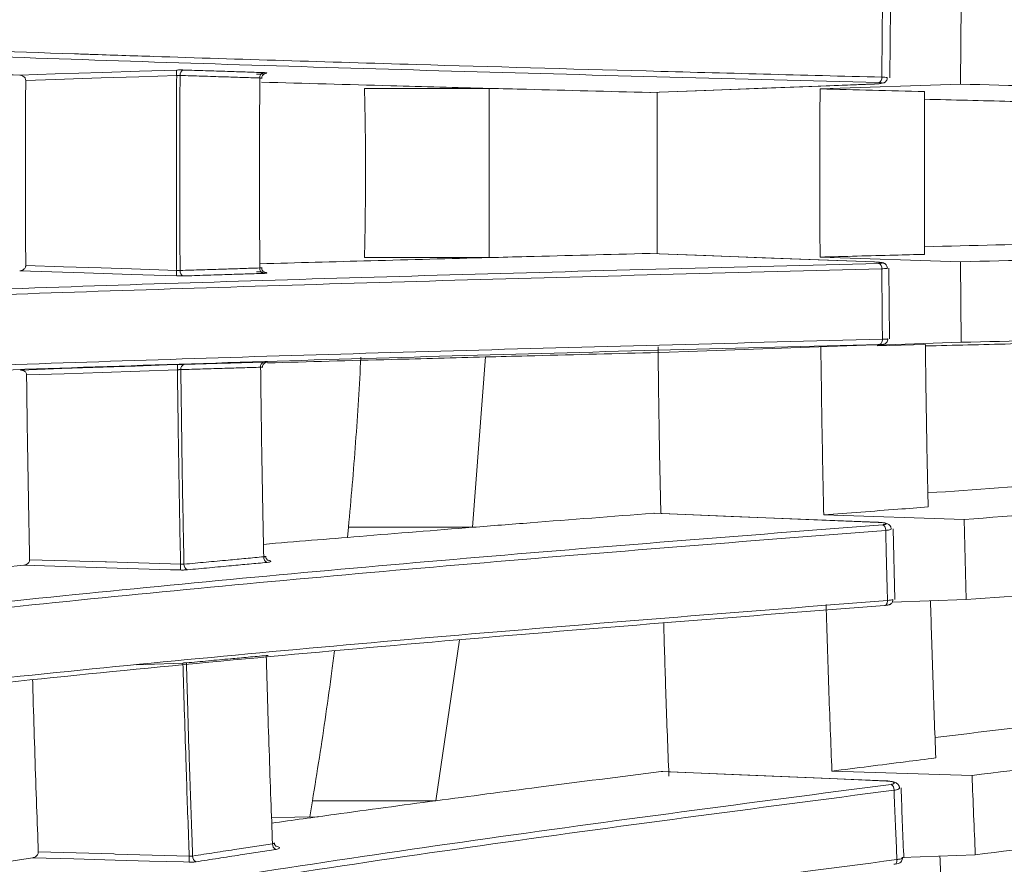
# Model space of a CAD drawing. Header units: millimetres. Extents: x 0 to 1118, y 0 to 864.
# Tile 151 of 256: x 400.69 to 409.86, y 441.58 to 449.44. Entities that reach past the tile are written whole.
import ezdxf

# ---------------------------------------------------------------- set-up
doc = ezdxf.new("R2010")
doc.units = ezdxf.units.MM
doc.styles.add('SLDTEXTSTYLE3', font='TXT', dxfattribs={"width": 0.605})
doc.dimstyles.new('SLDDIMSTYLE0', dxfattribs={"dimtxt": 3.175, "dimasz": 3.302, "dimexe": 0, "dimexo": 0.0625, "dimgap": 0.79375, "dimtad": 0, "dimtih": 1, "dimtoh": 1, "dimdec": 0, "dimlfac": 4, "dimrnd": 1e-09, "dimzin": 12, "dimdsep": 46, "dimtxsty": 'SLDTEXTSTYLE3', "dimsah": 1, "dimcen": 0.09, "dimadec": 0, "dimazin": 3, "dimtfac": 1, "dimtofl": 0, "dimtmove": 0, "dimatfit": 3, "dimfxl": 1, "dimfrac": 2, "dimtolj": 1, "dimtzin": 12, "dimarcsym": 0})
doc.dimstyles.new('SLDDIMSTYLE1', dxfattribs={"dimtxt": 3.175, "dimasz": 3.302, "dimexe": 0, "dimexo": 0.0625, "dimgap": 0.79375, "dimtad": 0, "dimtih": 1, "dimtoh": 1, "dimdec": 1, "dimlfac": 4, "dimrnd": 1e-09, "dimzin": 12, "dimdsep": 46, "dimtxsty": 'SLDTEXTSTYLE3', "dimsah": 1, "dimcen": 0.09, "dimadec": 0, "dimazin": 3, "dimtfac": 1, "dimtofl": 0, "dimtmove": 0, "dimatfit": 3, "dimfxl": 1, "dimfrac": 2, "dimtolj": 1, "dimtzin": 12, "dimarcsym": 0})

# ---------------------------------------------------------------- blocks, each defined once
blk = doc.blocks.new('_D')
at = {"color": 7, "linetype": 'Continuous', "lineweight": 0}
for p, q in [((297.5855, 452.0123), (447.5863, 452.0123)), ((445.9863, 452.0123), (445.9863, 433.5737)), ((445.9863, 410.2623), (445.9863, 428.7009)), ((390.092, 410.2623), (447.5863, 410.2623))]:
    blk.add_line(p, q, dxfattribs=at)
for points in [[(445.9863, 452.0123), (445.4783, 448.7103), (446.4943, 448.7103)], [(445.9863, 410.2623), (446.4943, 413.5643), (445.4783, 413.5643)]]:
    blk.add_solid(points, dxfattribs=at)
at = {"color": 7, "linetype": 'Continuous', "lineweight": 0, "insert": (442.3483, 432.7937), "char_height": 3.175, "attachment_point": 1, "style": 'SLDTEXTSTYLE3'}
blk.add_mtext('167', dxfattribs=at)
blk = doc.blocks.new('_D_1')
at = {"color": 7, "linetype": 'Continuous', "lineweight": 0}
for p, q in [((378.5717, 515.3873), (455.7239, 515.3873)), ((454.1239, 515.3873), (454.1239, 465.625)), ((454.1239, 410.2623), (454.1239, 460.0246)), ((390.092, 410.2623), (455.7239, 410.2623))]:
    blk.add_line(p, q, dxfattribs=at)
for centre, start, end in [((453.5396, 462.461), 153.43495, 206.56505), ((454.7082, 462.461), 333.43495, 26.56505)]:
    blk.add_arc(centre, 5.4479, start, end, dxfattribs=at)
for points in [[(454.1239, 515.3873), (453.6159, 512.0853), (454.6319, 512.0853)], [(454.1239, 410.2623), (454.6319, 413.5643), (453.6159, 413.5643)]]:
    blk.add_solid(points, dxfattribs=at)
at = {"color": 7, "linetype": 'Continuous', "lineweight": 0, "insert": (448.6668, 464.1174), "char_height": 3.175, "attachment_point": 1, "style": 'SLDTEXTSTYLE3'}
blk.add_mtext('420.5', dxfattribs=at)

msp = doc.modelspace()

# ---------------------------------------------------------------- linework, layer by layer
at = {"color": 7, "linetype": 'Continuous', "lineweight": 15}
for p, q in [((408.7958, 448.8988), (408.802, 449.5576)), ((409.455, 448.8391), (409.4612, 449.5887)), ((406.564, 448.7617), (408.6517, 448.8407)), ((409.455, 448.8391), (408.1452, 448.7952)), ((408.6515, 448.8409), (408.6517, 448.8407)), ((403.9008, 448.8002), (405.0618, 448.8002)), ((405.0618, 447.2244), (405.0618, 448.8002)), ((406.5639, 448.7624), (406.5585, 448.7616)), ((403.9008, 447.2244), (405.0618, 447.2244)), ((408.1452, 447.2294), (409.4551, 447.1855)), ((408.6516, 447.1839), (408.6514, 447.1837)), ((409.4613, 446.4359), (409.4551, 447.1855)), ((408.7702, 447.1259), (408.7704, 447.1255)), ((408.7915, 446.4671), (408.786, 447.1261)), ((409.4613, 446.4359), (408.6785, 446.4088)), ((408.6786, 446.4035), (409.1265, 446.4145)), ((404.9077, 444.7133), (405.0269, 446.299)), ((406.5915, 444.8436), (406.6012, 444.8422)), ((408.1798, 444.8284), (409.4888, 444.7863)), ((409.5074, 444.0404), (409.4888, 444.7863)), ((403.7505, 444.713), (403.7412, 444.6194)), ((403.7505, 444.713), (404.9077, 444.7133)), ((408.6874, 444.76), (408.6871, 444.7594)), ((408.806, 444.6988), (408.8062, 444.6973)), ((408.8404, 444.0423), (408.8259, 444.6992)), ((409.5074, 444.0404), (408.8181, 444.0158)), ((404.5639, 442.1673), (404.7862, 443.6665)), ((406.6653, 442.4397), (406.6795, 442.4385)), ((408.2553, 442.4429), (409.5616, 442.4028)), ((408.8833, 442.2873), (408.8834, 442.2854)), ((403.415, 442.1667), (403.3896, 442.0174)), ((403.415, 442.1667), (404.5639, 442.1673)), ((403.0343, 442.0102), (403.4699, 442.0191)), ((409.5919, 441.6642), (408.9074, 441.6391))]:
    msp.add_line(p, q, dxfattribs=at)
at = {"color": 7, "linetype": 'Continuous', "lineweight": 15, "flags": 128}
for points in [[(400.6877, 448.9233), (401.0168, 448.934), (401.4579, 448.9483), (401.8041, 448.9595), (402.1503, 448.9706)], [(402.1503, 448.9197), (401.7987, 448.9083), (401.4471, 448.897), (401.0168, 448.8831), (400.7438, 448.8742)], [(406.5585, 448.7616), (407.0818, 448.7815), (407.605, 448.8013), (408.1283, 448.8211), (408.6515, 448.8409)], [(408.6514, 447.1837), (408.1282, 447.2035), (407.605, 447.2233), (407.0817, 447.2431), (406.5585, 447.263)], [(408.6516, 447.1839), (407.9665, 447.2098), (406.5638, 447.2629)], [(402.1503, 447.054), (401.7302, 447.0675), (401.2891, 447.0818), (400.9884, 447.0915), (400.6877, 447.1013)], [(400.7438, 447.1504), (401.0954, 447.139), (401.4471, 447.1276), (401.7302, 447.1185), (402.1503, 447.1049)], [(408.6986, 446.4159), (408.7041, 446.4171), (408.7093, 446.42), (408.7141, 446.4245), (408.7183, 446.4305), (408.7217, 446.4378), (408.7242, 446.4461), (408.7258, 446.455), (408.7263, 446.4644)], [(406.5661, 446.3386), (407.0889, 446.3571), (407.6116, 446.3756), (408.1344, 446.3942), (408.6571, 446.4127)], [(400.6952, 446.1771), (401.0801, 446.1904), (401.465, 446.2038), (401.7632, 446.2142), (402.0614, 446.2245), (402.1577, 446.2279)], [(402.1577, 446.1802), (401.8063, 446.168), (401.4549, 446.1558), (401.1035, 446.1436), (400.7521, 446.1314)], [(408.6871, 444.7594), (408.1632, 444.7805), (407.6393, 444.8015), (407.1154, 444.8225), (406.5915, 444.8436)], [(408.6874, 444.76), (407.3173, 444.815), (406.6013, 444.8438)], [(400.7803, 444.4118), (401.4836, 444.3908), (401.4953, 444.3905), (402.0926, 444.3727), (402.187, 444.3699)], [(402.187, 444.3159), (402.0926, 444.3187), (401.7939, 444.3276), (401.4953, 444.3365), (401.1101, 444.3479), (400.7249, 444.3594)], [(408.7459, 443.9859), (408.7514, 443.9866), (408.7567, 443.989), (408.7615, 443.9932), (408.7657, 443.9988), (408.7691, 444.0058), (408.7716, 444.0139), (408.7731, 444.0227), (408.7736, 444.0321)], [(408.7643, 442.3511), (408.2395, 442.3732), (407.7148, 442.3954), (407.19, 442.4175), (406.6653, 442.4397)], [(408.7646, 442.3523), (407.3945, 442.4101), (406.6796, 442.4403)], [(408.7646, 442.3523), (408.7646, 442.3523), (408.7643, 442.3511)], [(400.8612, 441.6907), (401.2128, 441.6812), (401.5644, 441.6717), (401.5768, 441.6714), (401.9222, 441.662), (402.2676, 441.6527)], [(402.2676, 441.5958), (402.2155, 441.5972), (401.8962, 441.6059), (401.5768, 441.6145), (401.1917, 441.625), (400.8066, 441.6354)], [(408.8617, 441.6192), (408.8613, 441.6099), (408.8598, 441.6012), (408.8573, 441.5933), (408.8539, 441.5867), (408.8497, 441.5814), (408.8448, 441.5778), (408.8395, 441.5758), (408.8339, 441.5757)]]:
    msp.add_lwpolyline(points, dxfattribs=at)
at = {"color": 9, "linetype": 'Continuous', "lineweight": 15, "flags": 128}
msp.add_lwpolyline([(402.2093, 443.4497), (401.8583, 443.4367), (401.7764, 443.4337)], dxfattribs=at)
at = {"color": 7, "linetype": 'Continuous', "lineweight": 15}
for centre, radius, start, end in [((402.5757, 448.9452), 0.4262, 176.57153, 183.42847), ((402.2289, 448.9262), 0.0474, 108.95908, 186.94982), ((402.9719, 448.9028), 0.0474, 109.7702, 187.15234), ((408.6733, 448.8974), 0.0481, 294.38221, 8.22121), ((408.6732, 447.1272), 0.0481, 351.77883, 65.61782), ((402.5757, 447.0794), 0.4262, 176.57153, 183.42847), ((402.2289, 447.0984), 0.0474, 173.05017, 251.04093), ((402.9719, 447.1218), 0.0474, 172.84767, 250.22979), ((402.9755, 446.2103), 0.0435, 105.954, 188.94364), ((402.5142, 446.2041), 0.3573, 176.17602, 183.82398), ((402.2324, 446.1879), 0.0435, 105.2044, 188.69317), ((408.7042, 444.6906), 0.0529, 353.6436, 62.04421), ((403.0132, 444.4338), 0.0515, 174.56382, 246.80821), ((402.6805, 444.3429), 0.4942, 176.86575, 183.13425), ((402.2697, 444.3648), 0.0513, 174.72843, 247.66153), ((408.7766, 442.2702), 0.0578, 355.37566, 58.96637), ((403.0991, 441.7634), 0.0557, 176.20068, 243.74253), ((402.827, 441.6243), 0.5601, 177.09088, 182.90912), ((402.3546, 441.6492), 0.0554, 176.33727, 244.61973)]:
    msp.add_arc(centre, radius, start, end, dxfattribs=at)
for points, knots in [([(408.7209, 448.9043), (408.7212, 448.9517), (408.7219, 449.062), (408.7233, 449.2343), (408.7249, 449.4055), (408.726, 449.5139), (408.7265, 449.5602)], [0, 0, 0, 0, 0.216697, 0.504388, 0.788048, 1, 1, 1, 1]), ([(394.0135, 449.4879), (394.1751, 449.4717), (394.4994, 449.4391), (395.2714, 449.3824), (396.3522, 449.3187), (397.8072, 449.2495), (399.43, 449.1836), (400.6463, 449.1403), (401.4922, 449.1117), (402.5284, 449.0775), (404.2405, 449.0252), (406.5153, 448.9614), (407.9854, 448.9233), (408.7209, 448.9043)], [0, 0, 0, 0, 0.065245, 0.130982, 0.238011, 0.346147, 0.456679, 0.567704, 0.576717, 0.612768, 0.757024, 0.878445, 1, 1, 1, 1]), ([(408.6932, 448.8536), (407.3917, 448.8876), (405.4372, 448.9387), (402.9545, 449.0125), (401.1549, 449.0704), (399.4413, 449.1314), (397.8297, 449.1963), (396.3511, 449.2661), (395.2449, 449.3307), (394.4735, 449.3878), (394.1327, 449.4197), (393.9836, 449.4359), (393.9833, 449.4359)], [0, 0, 0, 0, 0.216025, 0.32442, 0.432991, 0.541004, 0.649408, 0.759607, 0.870822, 0.935141, 0.999887, 1, 1, 1, 1]), ([(398.1212, 449.0073), (398.3075, 449.0007), (398.8311, 448.9823), (399.688, 448.9543), (400.3669, 448.9333), (400.6877, 448.9233)], [0, 0, 0, 0, 0.225734, 0.634121, 1, 1, 1, 1]), ([(400.7438, 448.8742), (400.7435, 448.8783), (400.7428, 448.8865), (400.737, 448.8988), (400.7259, 448.9113), (400.7085, 448.9209), (400.6947, 448.9225), (400.6877, 448.9233)], [0, 0, 0, 0, 0.12549, 0.250303, 0.432885, 0.712581, 1, 1, 1, 1]), ([(402.1503, 447.1049), (402.1502, 447.1127), (402.1494, 447.2678), (402.1483, 447.5703), (402.1477, 448.0163), (402.1482, 448.4662), (402.1496, 448.7685), (402.1503, 448.9197)], [0, 0, 0, 0, 0.0128, 0.256466, 0.500164, 0.750064, 1, 1, 1, 1]), ([(402.2135, 448.9709), (402.2133, 448.971), (402.2089, 448.9711), (402.1995, 448.9713), (402.1843, 448.9713), (402.1677, 448.9711), (402.1562, 448.9708), (402.1503, 448.9706)], [0, 0, 0, 0, 0.015692, 0.254443, 0.500137, 0.746261, 1, 1, 1, 1]), ([(402.1503, 448.9197), (402.1531, 448.9199), (402.1589, 448.9202), (402.1672, 448.9205), (402.1751, 448.9206), (402.1796, 448.9205), (402.1819, 448.9204)], [0, 0, 0, 0, 0.246258, 0.500183, 0.746228, 1, 1, 1, 1]), ([(402.1819, 448.9204), (402.1819, 448.9125), (402.1811, 448.7572), (402.1799, 448.4546), (402.1794, 448.0085), (402.1799, 447.5583), (402.1812, 447.2556), (402.1819, 447.1042)], [0, 0, 0, 0, 0.0131603, 0.2564821, 0.4998365, 0.7499007, 1, 1, 1, 1]), ([(402.9249, 448.8969), (402.8694, 448.8986), (402.7585, 448.9021), (402.5791, 448.9077), (402.3867, 448.9139), (402.2502, 448.9182), (402.1819, 448.9204)], [0, 0, 0, 0, 0.222595, 0.445194, 0.722594, 1, 1, 1, 1]), ([(402.2135, 448.9709), (402.2818, 448.9688), (402.4182, 448.9644), (402.6104, 448.9583), (402.7896, 448.9526), (402.9004, 448.9491), (402.9559, 448.9474)], [0, 0, 0, 0, 0.277396, 0.554799, 0.777398, 1, 1, 1, 1]), ([(402.9559, 448.9474), (402.9636, 448.947), (402.9792, 448.9463), (402.9905, 448.9442), (402.9911, 448.9417), (402.9802, 448.9388), (402.9592, 448.936), (402.9304, 448.9336), (402.9071, 448.9323), (402.8948, 448.9318), (402.8938, 448.9318)], [0, 0, 0, 0, 0.140598, 0.281194, 0.421955, 0.563025, 0.704355, 0.845783, 0.987101, 1, 1, 1, 1]), ([(402.9249, 447.1277), (402.9248, 447.1332), (402.924, 447.2834), (402.9229, 447.5784), (402.9223, 448.0152), (402.9228, 448.4548), (402.9242, 448.7495), (402.9249, 448.8969)], [0, 0, 0, 0, 0.009339, 0.254734, 0.500161, 0.750063, 1, 1, 1, 1]), ([(402.9249, 448.8969), (402.9287, 448.8966), (402.9364, 448.8962), (402.9418, 448.8948), (402.9415, 448.8936), (402.9414, 448.8932)], [0, 0, 0, 0, 0.392149, 0.784912, 1, 1, 1, 1]), ([(402.9428, 448.8933), (402.9426, 448.8951), (402.9418, 448.9026), (402.9463, 448.9144), (402.954, 448.9259), (402.9623, 448.9331), (402.9691, 448.9369), (402.9728, 448.9383), (402.9742, 448.9387), (402.974, 448.9387), (402.974, 448.9387)], [0, 0, 0, 0, 0.075482, 0.307919, 0.495082, 0.651978, 0.776433, 0.868007, 0.953219, 1, 1, 1, 1]), ([(408.6516, 448.8408), (408.6528, 448.8408), (408.6644, 448.8411), (408.6867, 448.8426), (408.7153, 448.8457), (408.7303, 448.8477), (408.7471, 448.8551), (408.7581, 448.8633), (408.7674, 448.8763), (408.7725, 448.8893), (408.7717, 448.8972), (408.7715, 448.8991)], [0, 0, 0, 0, 0.01999, 0.2020728, 0.3894666, 0.6182328, 0.6883412, 0.7676164, 0.8620919, 0.9667466, 1, 1, 1, 1]), ([(408.7711, 448.8991), (408.7717, 448.899), (408.7726, 448.8988), (408.7717, 448.8986), (408.7715, 448.8985)], [0, 0, 0, 0, 0.840812, 1, 1, 1, 1]), ([(400.7438, 447.1504), (400.7433, 447.2816), (400.742, 447.5598), (400.7415, 447.9851), (400.742, 448.4262), (400.7431, 448.7226), (400.7438, 448.8719), (400.7438, 448.8742)], [0, 0, 0, 0, 0.228358, 0.484238, 0.740084, 0.995964, 1, 1, 1, 1]), ([(402.9417, 448.8575), (403.3415, 448.8465), (404.042, 448.8271), (404.7555, 448.8082), (405.0618, 448.8002)], [0, 0, 0, 0, 0.570855, 1, 1, 1, 1]), ([(408.6515, 448.8409), (408.6544, 448.841), (408.6657, 448.8415), (408.6848, 448.8427), (408.7051, 448.8447), (408.7191, 448.847), (408.7252, 448.8493), (408.7226, 448.8513), (408.7121, 448.8529), (408.6995, 448.8534), (408.6932, 448.8536)], [0, 0, 0, 0, 0.0465487, 0.1831575, 0.3198387, 0.4563694, 0.5925952, 0.7284962, 0.8642438, 1, 1, 1, 1]), ([(415.4958, 448.6932), (414.9832, 448.7055), (413.9581, 448.7301), (412.4158, 448.7667), (410.9121, 448.8029), (409.9302, 448.8273), (409.455, 448.8391)], [0, 0, 0, 0, 0.253977, 0.50795, 0.761836, 1, 1, 1, 1]), ([(403.9008, 448.8002), (403.9035, 448.6683), (403.9087, 448.4043), (403.9106, 448.0097), (403.9086, 447.6163), (403.9034, 447.355), (403.9008, 447.2244)], [0, 0, 0, 0, 0.251251, 0.502501, 0.751234, 1, 1, 1, 1]), ([(405.0618, 448.8002), (405.1773, 448.7971), (405.6734, 448.7842), (406.1743, 448.7714), (406.5585, 448.7616)], [0, 0, 0, 0, 0.23299, 1, 1, 1, 1]), ([(406.6286, 448.7641), (406.6276, 448.5136), (406.6256, 448.0138), (406.6271, 447.5125), (406.6284, 447.2619), (406.6284, 447.2605)], [0, 0, 0, 0, 0.499882, 0.997184, 1, 1, 1, 1]), ([(408.1452, 448.7952), (408.1441, 448.5343), (408.1419, 448.0124), (408.1441, 447.4904), (408.1452, 447.2294)], [0, 0, 0, 0, 0.4998636, 1, 1, 1, 1]), ([(408.1452, 448.7952), (408.146, 448.7952), (408.3082, 448.791), (408.6323, 448.7825), (408.957, 448.7742), (409.1194, 448.77)], [0, 0, 0, 0, 0.002644, 0.501316, 1, 1, 1, 1]), ([(409.1194, 448.77), (409.1188, 448.6433), (409.1176, 448.39), (409.1172, 448.0107), (409.1177, 447.6322), (409.1188, 447.3805), (409.1194, 447.2546)], [0, 0, 0, 0, 0.250803, 0.501605, 0.750786, 1, 1, 1, 1]), ([(409.1191, 448.6986), (409.3847, 448.6921), (410.1613, 448.6733), (411.4137, 448.6436), (412.3947, 448.6201), (412.8631, 448.6089)], [0, 0, 0, 0, 0.213616, 0.62458, 1, 1, 1, 1]), ([(412.8631, 447.4157), (412.8291, 447.4149), (412.0274, 447.3955), (410.774, 447.3659), (409.5624, 447.3368), (409.1191, 447.3261)], [0, 0, 0, 0, 0.027268, 0.6441428, 1, 1, 1, 1]), ([(406.5585, 447.263), (406.1749, 447.2532), (405.674, 447.2405), (405.178, 447.2275), (405.0618, 447.2244)], [0, 0, 0, 0, 0.765652, 1, 1, 1, 1]), ([(409.1194, 447.2546), (409.026, 447.2522), (408.7003, 447.2438), (408.3763, 447.2354), (408.1452, 447.2294)], [0, 0, 0, 0, 0.286731, 1, 1, 1, 1]), ([(409.4551, 447.1855), (409.9306, 447.1973), (410.9132, 447.2217), (412.4173, 447.2579), (413.9593, 447.2946), (414.9836, 447.3192), (415.4958, 447.3314)], [0, 0, 0, 0, 0.238342, 0.492436, 0.746218, 1, 1, 1, 1]), ([(394.0388, 446.5941), (394.1857, 446.6085), (394.4926, 446.6387), (395.2384, 446.6931), (396.3113, 446.7564), (397.7686, 446.8257), (399.3941, 446.8915), (401.1329, 446.9535), (402.9447, 447.0118), (405.4268, 447.0856), (407.3854, 447.1368), (408.6931, 447.171)], [0, 0, 0, 0, 0.058742, 0.122755, 0.230848, 0.340058, 0.451688, 0.563817, 0.672478, 0.78134, 1, 1, 1, 1]), ([(405.0618, 447.2244), (404.6934, 447.2147), (403.9751, 447.1957), (403.2702, 447.1762), (402.9268, 447.1666)], [0, 0, 0, 0, 0.512777, 1, 1, 1, 1]), ([(408.772, 447.1252), (408.772, 447.1254), (408.7731, 447.1317), (408.7694, 447.1431), (408.7621, 447.1564), (408.7529, 447.1654), (408.7436, 447.1711), (408.7352, 447.1745), (408.7248, 447.1773), (408.7095, 447.1798), (408.6834, 447.1823), (408.66, 447.1836), (408.6482, 447.1839), (408.6463, 447.184)], [0, 0, 0, 0, 0.003594, 0.10748, 0.190588, 0.262191, 0.326125, 0.385212, 0.451961, 0.609125, 0.800012, 0.968663, 1, 1, 1, 1]), ([(408.6931, 447.171), (408.6953, 447.171), (408.7041, 447.1713), (408.7163, 447.1722), (408.7244, 447.1739), (408.724, 447.1761), (408.7151, 447.1784), (408.6987, 447.1806), (408.6767, 447.1825), (408.6599, 447.1833), (408.6514, 447.1837)], [0, 0, 0, 0, 0.045202, 0.181233, 0.317595, 0.454209, 0.590884, 0.727399, 0.863694, 1, 1, 1, 1]), ([(408.7208, 447.1203), (407.4203, 447.0863), (405.4671, 447.0352), (402.9861, 446.9615), (401.1884, 446.9036), (399.477, 446.8426), (397.8682, 446.7778), (396.3909, 446.7081), (395.2949, 446.6438), (394.5237, 446.5873), (394.206, 446.556), (394.0467, 446.5403)], [0, 0, 0, 0, 0.2167142, 0.3254551, 0.4343729, 0.5426332, 0.6512856, 0.7617366, 0.8732055, 0.936402, 1, 1, 1, 1]), ([(400.6877, 447.1013), (400.6977, 447.1027), (400.7128, 447.1049), (400.73, 447.1173), (400.7388, 447.1288), (400.7432, 447.1402), (400.7436, 447.1473), (400.7438, 447.1504)], [0, 0, 0, 0, 0.407279, 0.617264, 0.782016, 0.904908, 1, 1, 1, 1]), ([(402.1503, 447.1049), (402.1532, 447.1047), (402.159, 447.1044), (402.1673, 447.1041), (402.1752, 447.104), (402.1796, 447.1041), (402.1819, 447.1042)], [0, 0, 0, 0, 0.24892, 0.505767, 0.749149, 1, 1, 1, 1]), ([(402.1819, 447.1042), (402.2502, 447.1064), (402.3868, 447.1107), (402.5792, 447.1169), (402.7586, 447.1225), (402.8694, 447.126), (402.9249, 447.1277)], [0, 0, 0, 0, 0.277531, 0.555068, 0.777533, 1, 1, 1, 1]), ([(402.9559, 447.0772), (402.9005, 447.0755), (402.7897, 447.072), (402.6105, 447.0663), (402.4183, 447.0602), (402.2818, 447.0558), (402.2135, 447.0536)], [0, 0, 0, 0, 0.222468, 0.44494, 0.722467, 1, 1, 1, 1]), ([(402.8938, 447.0928), (402.905, 447.0923), (402.9274, 447.0913), (402.9568, 447.0888), (402.9786, 447.0861), (402.9905, 447.0832), (402.9911, 447.0805), (402.9803, 447.0784), (402.9657, 447.0775), (402.9566, 447.0772), (402.9559, 447.0772)], [0, 0, 0, 0, 0.141092, 0.282177, 0.423472, 0.564908, 0.706274, 0.847391, 0.988191, 1, 1, 1, 1]), ([(402.9249, 447.1277), (402.929, 447.128), (402.9369, 447.1285), (402.942, 447.1299), (402.9416, 447.131), (402.9414, 447.1314)], [0, 0, 0, 0, 0.425994, 0.821058, 1, 1, 1, 1]), ([(402.9739, 447.0859), (402.9739, 447.0859), (402.974, 447.0859), (402.9715, 447.0867), (402.9657, 447.0894), (402.9563, 447.096), (402.9472, 447.1081), (402.942, 447.121), (402.9427, 447.1291), (402.9429, 447.1313)], [0, 0, 0, 0, 0.075414, 0.171357, 0.275758, 0.450851, 0.66815, 0.908855, 1, 1, 1, 1]), ([(408.7263, 446.4644), (408.7258, 446.5108), (408.7247, 446.6192), (408.7232, 446.7905), (408.7218, 446.9628), (408.7211, 447.073), (408.7208, 447.1203)], [0, 0, 0, 0, 0.212197, 0.496118, 0.783547, 1, 1, 1, 1]), ([(402.1503, 447.054), (402.1508, 447.0539), (402.1568, 447.0537), (402.1684, 447.0535), (402.1846, 447.0533), (402.2001, 447.0533), (402.209, 447.0535), (402.2135, 447.0536)], [0, 0, 0, 0, 0.020143, 0.259346, 0.505515, 0.749066, 1, 1, 1, 1]), ([(415.4965, 446.5819), (414.9846, 446.5696), (413.9606, 446.545), (412.4197, 446.5083), (410.9172, 446.4721), (409.9362, 446.4477), (409.4613, 446.4359)], [0, 0, 0, 0, 0.253981, 0.507959, 0.761848, 1, 1, 1, 1]), ([(394.0383, 445.8859), (394.1978, 445.9016), (394.518, 445.9333), (395.2811, 445.9889), (396.3562, 446.052), (397.8117, 446.1209), (399.435, 446.1863), (401.1718, 446.248), (402.9819, 446.306), (405.4624, 446.3794), (407.4196, 446.4304), (408.7263, 446.4644)], [0, 0, 0, 0, 0.063829, 0.12811, 0.235497, 0.343993, 0.45489, 0.566281, 0.67433, 0.782577, 1, 1, 1, 1]), ([(408.684, 446.4137), (408.6854, 446.4137), (408.6961, 446.4142), (408.7124, 446.4149), (408.7267, 446.4158), (408.731, 446.416), (408.7378, 446.4171), (408.7445, 446.4188), (408.7545, 446.4232), (408.7664, 446.4328), (408.775, 446.448), (408.7788, 446.4606), (408.7776, 446.4666), (408.7775, 446.4669)], [0, 0, 0, 0, 0.027704, 0.214411, 0.40557, 0.520533, 0.548563, 0.591234, 0.657289, 0.76103, 0.879639, 0.995946, 1, 1, 1, 1]), ([(408.7765, 446.4667), (408.7769, 446.4667), (408.7784, 446.4668), (408.7749, 446.4668), (408.7724, 446.4668)], [0, 0, 0, 0, 0.2915632, 1, 1, 1, 1]), ([(409.1267, 446.4017), (409.3912, 446.4081), (410.1663, 446.4269), (411.4167, 446.4565), (412.3965, 446.4801), (412.8643, 446.4913)], [0, 0, 0, 0, 0.213083, 0.624304, 1, 1, 1, 1]), ([(408.6986, 446.4159), (407.3972, 446.382), (405.4427, 446.331), (402.9598, 446.2576), (401.1601, 446.2), (399.4461, 446.1392), (397.8344, 446.0745), (396.3542, 446.0051), (395.2527, 445.9407), (394.4748, 445.884), (394.1536, 445.8523), (393.9925, 445.8364)], [0, 0, 0, 0, 0.216248, 0.324753, 0.433434, 0.541559, 0.650074, 0.760384, 0.871709, 0.935646, 1, 1, 1, 1]), ([(405.0269, 446.299), (405.1567, 446.3024), (405.6667, 446.3158), (406.182, 446.3289), (406.5661, 446.3386)], [0, 0, 0, 0, 0.254492, 1, 1, 1, 1]), ([(406.6354, 446.3934), (406.6388, 446.1269), (406.6454, 445.6115), (406.6557, 445.0945), (406.6613, 444.8439), (406.6613, 444.8414)], [0, 0, 0, 0, 0.514513, 0.995165, 1, 1, 1, 1]), ([(408.1525, 446.3905), (408.156, 446.1299), (408.1628, 445.6085), (408.1741, 445.0885), (408.1798, 444.8284)], [0, 0, 0, 0, 0.499863, 1, 1, 1, 1]), ([(408.6571, 446.4127), (408.6599, 446.4128), (408.6712, 446.4132), (408.6902, 446.4139), (408.7106, 446.4148), (408.7246, 446.4156), (408.7307, 446.4162), (408.7281, 446.4164), (408.7176, 446.4163), (408.7049, 446.416), (408.6986, 446.4159)], [0, 0, 0, 0, 0.046021, 0.182421, 0.31898, 0.455535, 0.591923, 0.728058, 0.864024, 1, 1, 1, 1]), ([(409.1265, 446.4145), (409.128, 446.2882), (409.1311, 446.0355), (409.1371, 445.6572), (409.1439, 445.2795), (409.1493, 445.0283), (409.152, 444.9027)], [0, 0, 0, 0, 0.25039, 0.50078, 0.750373, 1, 1, 1, 1]), ([(402.221, 446.23), (402.2891, 446.232), (402.4255, 446.2361), (402.6177, 446.2419), (402.797, 446.2472), (402.908, 446.2504), (402.9635, 446.2521)], [0, 0, 0, 0, 0.277103, 0.554212, 0.777104, 1, 1, 1, 1]), ([(402.9503, 446.2024), (402.9501, 446.2034), (402.9491, 446.2102), (402.9529, 446.2218), (402.9602, 446.2344), (402.969, 446.2427), (402.9775, 446.2479), (402.9848, 446.2507), (402.9901, 446.2519), (402.9927, 446.2523), (402.994, 446.2524), (402.9947, 446.2525), (402.9947, 446.2525), (402.9947, 446.2525)], [0, 0, 0, 0, 0.0372129, 0.2530958, 0.4248701, 0.569222, 0.6904566, 0.788023, 0.8561085, 0.8913391, 0.9188972, 0.9544784, 1, 1, 1, 1]), ([(402.9635, 446.2521), (402.9723, 446.2523), (402.981, 446.2526), (402.9849, 446.2527), (402.9849, 446.2527)], [0, 0, 0, 0, 0.998674, 1, 1, 1, 1]), ([(402.9952, 446.244), (403.3799, 446.2547), (404.0513, 446.2733), (404.735, 446.2913), (405.0269, 446.299)], [0, 0, 0, 0, 0.573043, 1, 1, 1, 1]), ([(403.8668, 446.2988), (403.8597, 446.1661), (403.8454, 445.9006), (403.8182, 445.5035), (403.7872, 445.1076), (403.7628, 444.8445), (403.7505, 444.713)], [0, 0, 0, 0, 0.250814, 0.501629, 0.750799, 1, 1, 1, 1]), ([(400.7521, 446.1314), (400.7517, 446.1355), (400.7509, 446.1437), (400.7448, 446.1557), (400.7332, 446.1676), (400.7157, 446.176), (400.7019, 446.1767), (400.6952, 446.1771)], [0, 0, 0, 0, 0.126213, 0.25169, 0.437922, 0.723767, 1, 1, 1, 1]), ([(402.221, 446.23), (402.2207, 446.2299), (402.2163, 446.2298), (402.2069, 446.2295), (402.1917, 446.229), (402.1752, 446.2285), (402.1636, 446.2281), (402.1577, 446.2279)], [0, 0, 0, 0, 0.015717, 0.254417, 0.500043, 0.746211, 1, 1, 1, 1]), ([(402.1577, 446.1802), (402.1606, 446.1804), (402.1664, 446.1807), (402.1746, 446.181), (402.1825, 446.1813), (402.1871, 446.1813), (402.1893, 446.1814)], [0, 0, 0, 0, 0.246177, 0.500036, 0.74617, 1, 1, 1, 1]), ([(402.187, 444.3699), (402.1857, 444.4301), (402.1793, 444.7299), (402.171, 445.1899), (402.1629, 445.7333), (402.1594, 446.0368), (402.1577, 446.1802)], [0, 0, 0, 0, 0.099938, 0.497666, 0.762651, 1, 1, 1, 1]), ([(402.9325, 446.2035), (402.877, 446.2019), (402.7659, 446.1986), (402.5864, 446.1933), (402.394, 446.1876), (402.2576, 446.1834), (402.1893, 446.1814)], [0, 0, 0, 0, 0.222889, 0.445781, 0.722887, 1, 1, 1, 1]), ([(402.1893, 446.1814), (402.191, 446.038), (402.1945, 445.7345), (402.2026, 445.1913), (402.2109, 444.7308), (402.2173, 444.4305), (402.2186, 444.3695)], [0, 0, 0, 0, 0.237143, 0.50177, 0.89896, 1, 1, 1, 1]), ([(402.9619, 444.4387), (402.959, 444.5763), (402.9527, 444.8688), (402.9447, 445.3167), (402.9377, 445.7674), (402.9342, 446.0631), (402.9325, 446.2035)], [0, 0, 0, 0, 0.234381, 0.497991, 0.761621, 1, 1, 1, 1]), ([(402.9325, 446.2035), (402.9364, 446.2035), (402.9441, 446.2035), (402.9495, 446.2029), (402.9492, 446.2024), (402.9491, 446.2022)], [0, 0, 0, 0, 0.3924235, 0.7854657, 1, 1, 1, 1]), ([(400.7803, 444.4118), (400.7773, 444.5553), (400.771, 444.8581), (400.763, 445.3207), (400.7566, 445.7505), (400.7534, 446.0208), (400.7521, 446.1314)], [0, 0, 0, 0, 0.250757, 0.529004, 0.80725, 1, 1, 1, 1]), ([(412.8675, 445.301), (412.8341, 445.2986), (412.0375, 445.2405), (410.7929, 445.152), (409.5886, 445.0648), (409.1493, 445.033)], [0, 0, 0, 0, 0.0270827, 0.6450435, 1, 1, 1, 1]), ([(409.4888, 444.7863), (409.9624, 444.8216), (410.9408, 444.8946), (412.4379, 445.0031), (413.972, 445.1128), (414.9902, 445.1866), (415.4992, 445.2235)], [0, 0, 0, 0, 0.238337, 0.492449, 0.746224, 1, 1, 1, 1]), ([(409.152, 444.9027), (409.0583, 444.8956), (408.7332, 444.871), (408.4099, 444.8461), (408.1798, 444.8284)], [0, 0, 0, 0, 0.288301, 1, 1, 1, 1]), ([(406.5915, 444.8436), (406.2084, 444.8143), (405.6444, 444.7713), (405.0867, 444.7274), (404.9077, 444.7133)], [0, 0, 0, 0, 0.679215, 1, 1, 1, 1]), ([(393.9841, 442.9894), (394.1391, 443.0365), (394.4634, 443.1349), (395.2441, 443.3051), (396.3423, 443.4979), (397.803, 443.7048), (399.4304, 443.9015), (401.1702, 444.0867), (402.9824, 444.2609), (405.4646, 444.4816), (407.4221, 444.635), (408.729, 444.7373)], [0, 0, 0, 0, 0.063019, 0.131895, 0.238883, 0.346962, 0.457406, 0.568336, 0.675879, 0.783617, 1, 1, 1, 1]), ([(408.7568, 444.6848), (407.4568, 444.583), (405.5047, 444.4301), (403.0236, 444.2096), (401.2253, 444.0367), (399.5126, 443.8545), (397.9018, 443.6607), (396.4214, 443.4526), (395.3009, 443.2569), (394.4934, 443.0803), (394.1576, 442.9781), (393.989, 442.9268)], [0, 0, 0, 0, 0.214385, 0.321948, 0.429682, 0.53678, 0.644261, 0.753497, 0.863727, 0.931607, 1, 1, 1, 1]), ([(404.9077, 444.7133), (404.556, 444.6853), (403.9008, 444.6332), (403.2574, 444.5796), (402.9595, 444.5547)], [0, 0, 0, 0, 0.536901, 1, 1, 1, 1]), ([(408.8069, 444.6974), (408.8069, 444.7019), (408.8068, 444.712), (408.7996, 444.7255), (408.7899, 444.7364), (408.7789, 444.7437), (408.7654, 444.7495), (408.7465, 444.7543), (408.7175, 444.7583), (408.6925, 444.7601), (408.6807, 444.7602), (408.6797, 444.7602)], [0, 0, 0, 0, 0.076405, 0.172019, 0.256262, 0.337216, 0.425198, 0.586667, 0.799036, 0.984323, 1, 1, 1, 1]), ([(408.729, 444.7373), (408.7312, 444.7375), (408.7399, 444.7383), (408.7521, 444.7403), (408.7602, 444.7437), (408.7598, 444.7476), (408.7509, 444.7516), (408.7345, 444.7552), (408.7124, 444.758), (408.6956, 444.759), (408.6871, 444.7594)], [0, 0, 0, 0, 0.044308, 0.180136, 0.316387, 0.453058, 0.589956, 0.726788, 0.863388, 1, 1, 1, 1]), ([(408.7736, 444.0321), (408.7724, 444.0772), (408.7694, 444.1832), (408.7649, 444.3526), (408.7606, 444.5251), (408.7579, 444.6367), (408.7568, 444.6848)], [0, 0, 0, 0, 0.207603, 0.48766, 0.778957, 1, 1, 1, 1]), ([(400.7249, 444.3594), (400.7348, 444.3614), (400.7499, 444.3645), (400.7668, 444.3778), (400.7754, 444.3897), (400.7798, 444.4014), (400.7801, 444.4085), (400.7803, 444.4118)], [0, 0, 0, 0, 0.407013, 0.614602, 0.778548, 0.901144, 1, 1, 1, 1]), ([(402.2186, 444.3695), (402.287, 444.376), (402.4238, 444.3889), (402.6164, 444.4068), (402.7957, 444.4234), (402.9065, 444.4336), (402.9619, 444.4387)], [0, 0, 0, 0, 0.277821, 0.555647, 0.777822, 1, 1, 1, 1]), ([(402.9619, 444.4387), (402.966, 444.4392), (402.9739, 444.4402), (402.9791, 444.4425), (402.9786, 444.4441), (402.9784, 444.4447)], [0, 0, 0, 0, 0.423287, 0.81701, 1, 1, 1, 1]), ([(403.0031, 444.405), (403.0031, 444.405), (403.0031, 444.405), (402.9997, 444.4067), (402.9926, 444.4119), (402.9842, 444.4226), (402.979, 444.435), (402.9797, 444.4427), (402.9798, 444.4446)], [0, 0, 0, 0, 0.104721, 0.235494, 0.392413, 0.637771, 0.911872, 1, 1, 1, 1]), ([(415.5014, 444.4776), (414.9937, 444.4406), (413.9783, 444.3667), (412.4479, 444.2569), (410.955, 444.1485), (409.9795, 444.0756), (409.5074, 444.0404)], [0, 0, 0, 0, 0.253996, 0.507986, 0.761879, 1, 1, 1, 1]), ([(400.7249, 444.3594), (400.4053, 444.3298), (399.7283, 444.267), (398.8686, 444.183), (398.341, 444.1275), (398.1501, 444.1074)], [0, 0, 0, 0, 0.3633387, 0.7696205, 1, 1, 1, 1]), ([(402.187, 444.3699), (402.1898, 444.3697), (402.1957, 444.3693), (402.204, 444.369), (402.2119, 444.3691), (402.2163, 444.3694), (402.2186, 444.3695)], [0, 0, 0, 0, 0.249839, 0.507646, 0.750119, 1, 1, 1, 1]), ([(402.187, 444.3159), (402.1874, 444.3159), (402.1935, 444.3157), (402.2052, 444.3155), (402.2213, 444.3157), (402.2368, 444.3162), (402.2457, 444.317), (402.2502, 444.3173)], [0, 0, 0, 0, 0.020841, 0.260481, 0.507111, 0.749898, 1, 1, 1, 1]), ([(402.9929, 444.3864), (402.9376, 444.3814), (402.8269, 444.3712), (402.6477, 444.3546), (402.4553, 444.3367), (402.3186, 444.3238), (402.2502, 444.3173)], [0, 0, 0, 0, 0.222179, 0.44436, 0.722177, 1, 1, 1, 1]), ([(408.7473, 443.986), (408.7498, 443.9862), (408.7619, 443.987), (408.774, 443.9886), (408.7857, 443.9906), (408.798, 443.9953), (408.8088, 444.0026), (408.8185, 444.0143), (408.8247, 444.0282), (408.8243, 444.0379), (408.8241, 444.0417)], [0, 0, 0, 0, 0.064314, 0.315104, 0.473008, 0.562664, 0.660854, 0.777726, 0.912133, 1, 1, 1, 1]), ([(408.7459, 443.9859), (407.4451, 443.8841), (405.4918, 443.7313), (403.0085, 443.5111), (401.2078, 443.3384), (399.4919, 443.1564), (397.8774, 442.9628), (396.393, 442.7549), (395.2603, 442.5577), (394.444, 442.3799), (394.1066, 442.2761), (393.9405, 442.2251)], [0, 0, 0, 0, 0.213877, 0.32118, 0.428653, 0.535593, 0.642912, 0.751979, 0.862033, 0.93211, 1, 1, 1, 1]), ([(393.9652, 442.2673), (394.1358, 442.3199), (394.4784, 442.4255), (395.288, 442.6023), (396.3955, 442.796), (397.8555, 443.0022), (399.4815, 443.1983), (401.2198, 443.383), (403.0308, 443.5568), (405.5118, 443.7768), (407.4678, 443.9299), (408.7736, 444.0321)], [0, 0, 0, 0, 0.069758, 0.140137, 0.246069, 0.353077, 0.462417, 0.572235, 0.678809, 0.785576, 1, 1, 1, 1]), ([(408.2016, 443.9937), (408.2095, 443.7347), (408.2253, 443.2164), (408.2453, 442.7008), (408.2553, 442.4429)], [0, 0, 0, 0, 0.499864, 1, 1, 1, 1]), ([(409.1743, 444.0285), (409.1775, 443.9158), (409.1844, 443.6775), (409.1962, 443.3147), (409.2092, 442.9397), (409.2187, 442.6905), (409.2234, 442.5659)], [0, 0, 0, 0, 0.2305518, 0.487296, 0.7436311, 1, 1, 1, 1]), ([(406.6881, 443.8203), (406.6944, 443.6093), (406.7082, 443.1509), (406.7257, 442.677), (406.736, 442.4136), (406.7367, 442.3961)], [0, 0, 0, 0, 0.443313, 0.963119, 1, 1, 1, 1]), ([(402.9849, 443.5189), (402.9292, 443.5139), (402.8178, 443.5039), (402.6381, 443.4877), (402.4456, 443.4701), (402.3091, 443.4575), (402.2409, 443.4512)], [0, 0, 0, 0, 0.223186, 0.446374, 0.723184, 1, 1, 1, 1]), ([(402.9849, 443.5189), (402.9888, 443.5191), (402.9965, 443.5195), (403.002, 443.5199), (403.0017, 443.52), (403.0016, 443.52)], [0, 0, 0, 0, 0.391399, 0.78333, 1, 1, 1, 1]), ([(403.0434, 441.767), (403.0382, 441.9039), (403.0271, 442.194), (403.0117, 442.6384), (402.9973, 443.0854), (402.9889, 443.3793), (402.9849, 443.5189)], [0, 0, 0, 0, 0.2351492, 0.4983002, 0.7614711, 1, 1, 1, 1]), ([(403.6207, 443.5632), (403.6129, 443.5012), (403.5879, 443.3039), (403.5411, 442.9725), (403.4808, 442.569), (403.4369, 442.3008), (403.415, 442.1667)], [0, 0, 0, 0, 0.132805, 0.422575, 0.711271, 1, 1, 1, 1]), ([(402.2093, 443.4497), (402.2121, 443.4498), (402.2179, 443.4501), (402.2262, 443.4505), (402.2341, 443.4508), (402.2386, 443.4511), (402.2409, 443.4512)], [0, 0, 0, 0, 0.246073, 0.499816, 0.746081, 1, 1, 1, 1]), ([(402.2676, 441.6527), (402.2653, 441.7132), (402.2541, 442.0108), (402.2384, 442.4673), (402.2216, 443.006), (402.2132, 443.3073), (402.2093, 443.4497)], [0, 0, 0, 0, 0.10141, 0.498439, 0.762956, 1, 1, 1, 1]), ([(402.2409, 443.4512), (402.2449, 443.3091), (402.2532, 443.0083), (402.27, 442.4701), (402.2857, 442.0128), (402.2969, 441.7143), (402.2993, 441.6527)], [0, 0, 0, 0, 0.23628, 0.500441, 0.896937, 1, 1, 1, 1]), ([(400.8612, 441.6907), (400.8559, 441.8327), (400.8448, 442.1323), (400.8293, 442.5905), (400.817, 442.9827), (400.8103, 443.217), (400.8082, 443.2928)], [0, 0, 0, 0, 0.2666078, 0.5625016, 0.8583954, 1, 1, 1, 1]), ([(412.8776, 443.1996), (412.8448, 443.1955), (412.0593, 443.0986), (410.8341, 442.9517), (409.6467, 442.8076), (409.2163, 442.7554)], [0, 0, 0, 0, 0.027019, 0.647297, 1, 1, 1, 1]), ([(409.5616, 442.4028), (410.0306, 442.4612), (410.9996, 442.582), (412.4813, 442.7619), (413.999, 442.9443), (415.0042, 443.0675), (415.5067, 443.1291)], [0, 0, 0, 0, 0.238196, 0.492215, 0.746106, 1, 1, 1, 1]), ([(409.2234, 442.5659), (409.1289, 442.554), (408.8053, 442.5132), (408.4833, 442.472), (408.2553, 442.4429)], [0, 0, 0, 0, 0.292064, 1, 1, 1, 1]), ([(406.6653, 442.4397), (406.283, 442.391), (405.5779, 442.3013), (404.8823, 442.2094), (404.5639, 442.1673)], [0, 0, 0, 0, 0.542254, 1, 1, 1, 1]), ([(409.5919, 441.6642), (409.5866, 441.7871), (409.5761, 442.0329), (409.5665, 442.2795), (409.5616, 442.4028)], [0, 0, 0, 0, 0.499969, 1, 1, 1, 1]), ([(415.5102, 442.3905), (415.0103, 442.3287), (414.0104, 442.2051), (412.4993, 442.0226), (411.0239, 441.8429), (410.0589, 441.7225), (409.5919, 441.6642)], [0, 0, 0, 0, 0.254024, 0.50804, 0.761931, 1, 1, 1, 1]), ([(393.8635, 439.3325), (394.0361, 439.4259), (394.3951, 439.6202), (395.2555, 439.9312), (396.4089, 440.2638), (397.8769, 440.6063), (399.5083, 440.9321), (401.2503, 441.2391), (403.0635, 441.528), (405.546, 441.8943), (407.5012, 442.1494), (408.8064, 442.3197)], [0, 0, 0, 0, 0.073081, 0.152042, 0.256589, 0.362175, 0.470009, 0.578302, 0.683377, 0.788636, 1, 1, 1, 1]), ([(408.8842, 442.2854), (408.8843, 442.2887), (408.8845, 442.2982), (408.8777, 442.3121), (408.867, 442.3249), (408.8534, 442.3344), (408.8319, 442.3435), (408.8009, 442.3497), (408.7702, 442.3525), (408.7567, 442.3525), (408.7553, 442.3525)], [0, 0, 0, 0, 0.056549, 0.164778, 0.262514, 0.361515, 0.495595, 0.77262, 0.977289, 1, 1, 1, 1]), ([(408.8064, 442.3197), (408.8085, 442.32), (408.8172, 442.3212), (408.8293, 442.3243), (408.8375, 442.3294), (408.8371, 442.3351), (408.8282, 442.3407), (408.8117, 442.3456), (408.7896, 442.3495), (408.7727, 442.3505), (408.7643, 442.3511)], [0, 0, 0, 0, 0.043005, 0.178666, 0.314824, 0.451574, 0.588744, 0.725975, 0.862981, 1, 1, 1, 1]), ([(408.8343, 442.2655), (407.5357, 442.0961), (405.5857, 441.8417), (403.1044, 441.4757), (401.3048, 441.1889), (399.5893, 440.887), (397.9741, 440.566), (396.4871, 440.2214), (395.3135, 439.8846), (394.4273, 439.5636), (394.058, 439.3633), (393.8724, 439.2626)], [0, 0, 0, 0, 0.2095344, 0.3146439, 0.4199153, 0.5245916, 0.6296314, 0.7363396, 0.8439925, 0.9215864, 1, 1, 1, 1]), ([(408.8617, 441.6192), (408.8598, 441.6629), (408.8552, 441.7662), (408.848, 441.933), (408.8408, 442.1047), (408.8362, 442.2169), (408.8343, 442.2655)], [0, 0, 0, 0, 0.203382, 0.479916, 0.774742, 1, 1, 1, 1]), ([(408.9256, 441.637), (408.9252, 441.6463), (408.9147, 441.8613), (408.9073, 442.0794), (408.9003, 442.288)], [0, 0, 0, 0, 0.043123, 1, 1, 1, 1]), ([(404.5639, 442.1673), (404.2489, 442.1252), (403.7357, 442.0565), (403.2311, 441.986), (403.0362, 441.9588)], [0, 0, 0, 0, 0.613849, 1, 1, 1, 1]), ([(402.2993, 441.6527), (402.3678, 441.6634), (402.505, 441.6847), (402.6978, 441.7144), (402.8773, 441.7419), (402.988, 441.7587), (403.0434, 441.767)], [0, 0, 0, 0, 0.2781, 0.556206, 0.778101, 1, 1, 1, 1]), ([(403.0434, 441.767), (403.0475, 441.7678), (403.0554, 441.7692), (403.0606, 441.7725), (403.0601, 441.7747), (403.0599, 441.7755)], [0, 0, 0, 0, 0.419351, 0.810285, 1, 1, 1, 1]), ([(403.0787, 441.7419), (403.0786, 441.742), (403.0785, 441.742), (403.0741, 441.7449), (403.0665, 441.7535), (403.0607, 441.7652), (403.0613, 441.7734), (403.0614, 441.7754)], [0, 0, 0, 0, 0.13781, 0.309939, 0.552435, 0.887198, 1, 1, 1, 1]), ([(400.8066, 441.6354), (400.8165, 441.638), (400.8314, 441.6419), (400.8481, 441.6561), (400.8565, 441.6683), (400.8609, 441.6801), (400.8611, 441.6874), (400.8612, 441.6907)], [0, 0, 0, 0, 0.406905, 0.612075, 0.775193, 0.897434, 1, 1, 1, 1]), ([(402.2676, 441.6527), (402.2705, 441.6524), (402.2763, 441.652), (402.2847, 441.6518), (402.2925, 441.652), (402.297, 441.6525), (402.2993, 441.6527)], [0, 0, 0, 0, 0.250741, 0.509464, 0.751064, 1, 1, 1, 1]), ([(403.0744, 441.7134), (403.0191, 441.705), (402.9084, 441.6882), (402.7291, 441.6608), (402.5364, 441.6311), (402.3993, 441.6097), (402.3308, 441.5991)], [0, 0, 0, 0, 0.2219, 0.443802, 0.721898, 1, 1, 1, 1]), ([(409.2617, 441.6521), (409.266, 441.5565), (409.2759, 441.3366), (409.2925, 440.9939), (409.3111, 440.6238), (409.3242, 440.3783), (409.3307, 440.2555)], [0, 0, 0, 0, 0.204369, 0.470408, 0.735187, 1, 1, 1, 1]), ([(393.8364, 438.5928), (394.024, 438.6971), (394.4017, 438.9072), (395.3002, 439.2324), (396.4701, 439.5682), (397.9384, 439.9097), (399.5692, 440.2344), (401.3102, 440.5405), (403.1226, 440.8288), (405.6042, 441.1944), (407.5577, 441.4491), (408.8617, 441.6192)], [0, 0, 0, 0, 0.080534, 0.162117, 0.265386, 0.369677, 0.476171, 0.583115, 0.686995, 0.791055, 1, 1, 1, 1]), ([(400.8066, 441.6354), (400.4863, 441.5861), (399.808, 441.4817), (398.9421, 441.3415), (398.4089, 441.2486), (398.2135, 441.2145)], [0, 0, 0, 0, 0.36164, 0.765945, 1, 1, 1, 1]), ([(402.2676, 441.5958), (402.2681, 441.5958), (402.2741, 441.5957), (402.2858, 441.5956), (402.302, 441.5961), (402.3174, 441.5972), (402.3263, 441.5984), (402.3308, 441.5991)], [0, 0, 0, 0, 0.021106, 0.261348, 0.508608, 0.750684, 1, 1, 1, 1]), ([(408.8378, 441.5758), (408.8405, 441.5761), (408.8549, 441.5776), (408.8691, 441.5808), (408.8892, 441.5891), (408.9036, 441.6028), (408.9121, 441.6193), (408.9123, 441.6308), (408.9124, 441.6362)], [0, 0, 0, 0, 0.071267, 0.381579, 0.560483, 0.725384, 0.870312, 1, 1, 1, 1])]:
    msp.add_open_spline(points, degree=3, knots=knots, dxfattribs=at)
at = {"color": 9, "linetype": 'Continuous', "lineweight": 15}
for points, knots in [([(408.7209, 448.9043), (408.7313, 448.9039), (408.7522, 448.9031), (408.7697, 448.9013), (408.7706, 448.8998), (408.7711, 448.8991)], [0, 0, 0, 0, 0.3578164, 0.7154984, 1, 1, 1, 1]), ([(408.7704, 447.1255), (408.7707, 447.1251), (408.772, 447.1238), (408.7589, 447.1221), (408.7392, 447.1209), (408.7245, 447.1204), (408.7208, 447.1203)], [0, 0, 0, 0, 0.162763, 0.52215, 0.880807, 1, 1, 1, 1]), ([(408.7263, 446.4644), (408.7368, 446.4647), (408.7577, 446.4655), (408.7752, 446.4663), (408.7761, 446.4665), (408.7765, 446.4667)], [0, 0, 0, 0, 0.357933, 0.715716, 1, 1, 1, 1]), ([(402.9849, 446.2527), (402.9895, 446.2527), (402.9988, 446.2529), (402.9985, 446.2527), (402.9892, 446.2522), (402.9758, 446.2516), (402.9698, 446.2513)], [0, 0, 0, 0, 0.262679, 0.526019, 0.789775, 1, 1, 1, 1]), ([(408.8062, 444.6973), (408.8066, 444.6965), (408.8078, 444.6938), (408.7947, 444.6896), (408.775, 444.6864), (408.7604, 444.6851), (408.7568, 444.6848)], [0, 0, 0, 0, 0.167931, 0.526187, 0.883457, 1, 1, 1, 1]), ([(403.0033, 444.4063), (403.0071, 444.4055), (403.0185, 444.4033), (403.0273, 444.3989), (403.0282, 444.394), (403.0172, 444.3896), (403.0026, 444.3874), (402.9936, 444.3865), (402.9929, 444.3864)], [0, 0, 0, 0, 0.109205, 0.328236, 0.546911, 0.764957, 0.982382, 1, 1, 1, 1]), ([(408.7736, 444.0321), (408.7841, 444.0331), (408.805, 444.0353), (408.8228, 444.0389), (408.8237, 444.0411), (408.8241, 444.0421)], [0, 0, 0, 0, 0.346129, 0.692119, 1, 1, 1, 1]), ([(408.8834, 442.2854), (408.8838, 442.2841), (408.8851, 442.2799), (408.8719, 442.2733), (408.8522, 442.2682), (408.8378, 442.266), (408.8343, 442.2655)], [0, 0, 0, 0, 0.174234, 0.531323, 0.887203, 1, 1, 1, 1]), ([(403.0823, 441.7434), (403.087, 441.7422), (403.0994, 441.7388), (403.1088, 441.7323), (403.1096, 441.725), (403.0986, 441.7184), (403.0841, 441.7149), (403.075, 441.7135), (403.0744, 441.7134)], [0, 0, 0, 0, 0.131003, 0.345175, 0.558711, 0.771377, 0.983328, 1, 1, 1, 1]), ([(408.8617, 441.6192), (408.8722, 441.621), (408.8931, 441.6246), (408.9107, 441.6309), (408.9115, 441.6348), (408.9119, 441.6366)], [0, 0, 0, 0, 0.35, 0.69989, 1, 1, 1, 1])]:
    msp.add_open_spline(points, degree=3, knots=knots, dxfattribs=at)

# ---------------------------------------------------------------- dimensions: what is measured, and where the dimension line sits
at = {"color": 7, "linetype": 'Continuous', "lineweight": 0}
dim = msp.add_linear_dim(base=(454.1239, 515.3873), p1=(388.492, 410.2623), p2=(376.9717, 515.3873), angle=90, text='(<>)', dimstyle='SLDDIMSTYLE1', dxfattribs=at)
dim.commit()
dim.dimension.update_dxf_attribs({"geometry": '_D_1', "text_midpoint": (454.1239, 462.8248), "dimtype": 160})
dim = msp.add_linear_dim(base=(445.9863, 410.2623), p1=(295.9855, 452.0123), p2=(388.492, 410.2623), angle=90, dimstyle='SLDDIMSTYLE0', dxfattribs=at)
dim.commit()
dim.dimension.update_dxf_attribs({"geometry": '_D', "text_midpoint": (445.9863, 431.1373), "dimtype": 160})

doc.saveas('drawing.dxf')
